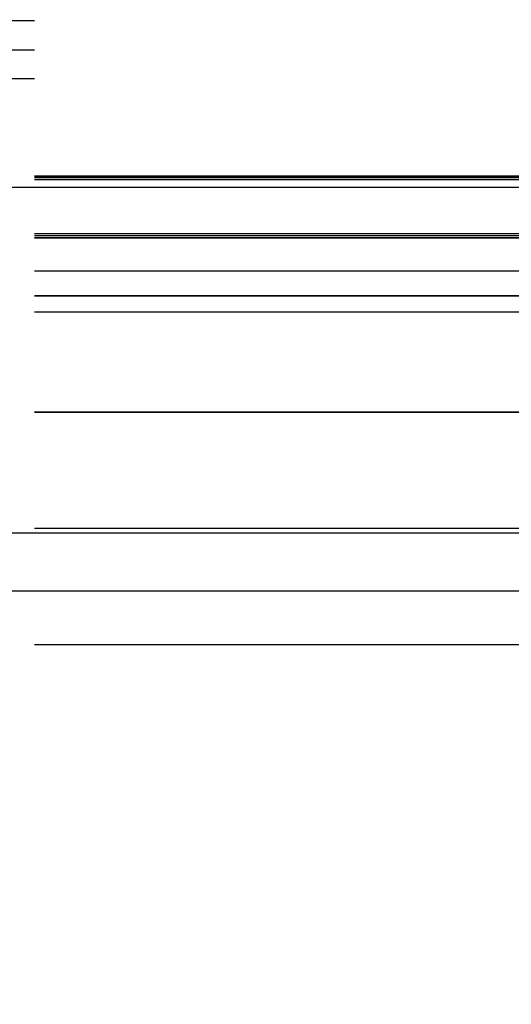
# Model space of a CAD drawing. Header units: millimetres. Extents: x -1030 to 192, y -442 to 180.
# Tile 131 of 256: x -915 to -903, y 68 to 91. Entities that reach past the tile are written whole.
import ezdxf

# ---------------------------------------------------------------- set-up
doc = ezdxf.new("R2010")
doc.units = ezdxf.units.MM
doc.header["$MEASUREMENT"] = 0
doc.layers.add('OVIDIO 120x60x72h', color=7, linetype='Continuous')

msp = doc.modelspace()

# ---------------------------------------------------------------- linework, layer by layer
at = {"layer": 'OVIDIO 120x60x72h', "extrusion": (0.2357022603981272, -0.235702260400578, 0.942809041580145)}
msp.add_lwpolyline([(-581.4171557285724, 999.7376050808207), (-581.4171557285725, 894.3296186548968)], dxfattribs=at)
at = {"layer": 'OVIDIO 120x60x72h', "extrusion": (0.2357022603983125, -0.2357022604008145, 0.9428090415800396)}
msp.add_lwpolyline([(-576.6314473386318, 991.5086551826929), (-576.6314473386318, 886.9682934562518)], dxfattribs=at)
at = {"layer": 'OVIDIO 120x60x72h', "extrusion": (-0.1148807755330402, 0.04567751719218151, 0.9923285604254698)}
for points in [[(236.8512360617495, -743.6970412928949), (236.8512360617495, -850.5528940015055)], [(236.8512360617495, -850.5528940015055), (236.8512360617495, -743.6970412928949)]]:
    msp.add_lwpolyline(points, dxfattribs=at)
at = {"layer": 'OVIDIO 120x60x72h', "extrusion": (-0.1148807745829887, 0.04567751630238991, 0.9923285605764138)}
for points in [[(237.3078705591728, -850.5528959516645), (237.3078705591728, -743.6970431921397)], [(237.3078705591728, -743.6970431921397), (237.3078705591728, -850.5528959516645)]]:
    msp.add_lwpolyline(points, dxfattribs=at)
at = {"layer": 'OVIDIO 120x60x72h', "extrusion": (-0.1148807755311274, 0.04567751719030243, 0.9923285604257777)}
msp.add_lwpolyline([(251.7896848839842, -836.8056980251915), (251.7896848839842, -781.6149590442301)], dxfattribs=at)
at = {"layer": 'OVIDIO 120x60x72h', "extrusion": (-0.1148807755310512, 0.04567751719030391, 0.9923285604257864)}
msp.add_lwpolyline([(251.5613496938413, -836.5889764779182), (251.5613496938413, -782.1844544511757)], dxfattribs=at)
at = {"layer": 'OVIDIO 120x60x72h'}
for points in [[(-935.675458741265, 91.05263368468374), (-914.4382469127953, 91.05263368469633)], [(-935.6754587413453, 90.38181329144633), (-914.4382469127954, 90.38181329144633)], [(-914.4382469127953, 89.71099289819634), (-935.6754587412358, 89.71099289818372)], [(-914.4382469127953, 87.47492492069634), (-879.4380638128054, 87.47492492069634)], [(-879.4380638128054, 87.43020356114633), (-914.4382469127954, 87.43020356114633)], [(-914.4382469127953, 87.38548220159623), (-879.4380638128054, 87.38548220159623)], [(-879.4380638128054, 87.38548220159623), (-914.4382469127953, 87.38548220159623)], [(-928.9382077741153, 87.20659676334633), (-865.6891728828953, 87.20659676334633)], [(-879.4380638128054, 86.13328413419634), (-914.4382469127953, 86.13328413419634)], [(-879.4380638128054, 86.08856277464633), (-914.4382469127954, 86.08856277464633)], [(-879.4380638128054, 86.04384141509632), (-914.4382469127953, 86.04384141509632)], [(-914.4382469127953, 86.04384141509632), (-879.4380638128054, 86.04384141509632)], [(-914.4382469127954, 85.28040005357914), (-879.4380638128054, 85.28040005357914)], [(-879.4380638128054, 84.70220062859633), (-914.4382469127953, 84.70220062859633)], [(-914.4382469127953, 84.70220062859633), (-879.4380638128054, 84.70220062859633)], [(-914.4382469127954, 84.33171675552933), (-879.4380638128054, 84.33171675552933)], [(-879.4380638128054, 82.01891905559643), (-914.4382469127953, 82.01891905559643)], [(-914.4382469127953, 82.01891905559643), (-879.4380638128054, 82.01891905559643)], [(-900.2279121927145, 79.33563748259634), (-914.4382469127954, 79.33563748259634)], [(-928.0101332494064, 79.23604907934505), (-419.1110923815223, 79.2360490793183)], [(-928.0101332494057, 77.89440829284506), (-419.1110923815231, 77.89440829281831)], [(-900.2279121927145, 76.65235590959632), (-914.4382469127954, 76.65235590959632)]]:
    msp.add_lwpolyline(points, dxfattribs=at)
at = {"layer": 'OVIDIO 120x60x72h', "extrusion": (1, 0, 0)}
for points in [[(91.05263368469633, 716.6068939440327), (89.71099289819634, 719.2901755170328)], [(89.71099289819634, 719.2901755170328), (91.05263368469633, 716.6068939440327)], [(91.05263368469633, 716.6068939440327), (87.47492492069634, 714.8180395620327)], [(86.71466180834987, 716.1149589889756), (90.38181329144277, 717.9485347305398)], [(86.13328413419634, 717.5013211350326), (89.71099289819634, 719.2901755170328)], [(89.2190579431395, 715.6901060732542), (87.87741715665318, 718.3733876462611)], [(87.38548220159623, 714.7733182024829), (87.47492492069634, 714.8180395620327)], [(87.47492492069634, 714.8180395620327), (87.38548220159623, 714.7733182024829)], [(86.04384141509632, 717.4565997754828), (87.38548220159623, 714.7733182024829)], [(87.38548220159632, 714.7733182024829), (87.30563087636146, 714.7344942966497), (87.22420860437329, 714.6971275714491), (87.141244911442, 714.661290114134), (87.05677311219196, 714.6270538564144), (86.97083037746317, 714.5944903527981), (86.88345778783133, 714.5636705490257), (86.79470037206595, 714.5346645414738), (86.70460712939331, 714.5075413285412), (86.61323103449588, 714.4823685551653), (86.52062902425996, 714.4592122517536), (86.42686196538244, 714.4381365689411), (86.33199460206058, 714.4192035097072), (86.23609548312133, 714.4024726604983), (86.13923686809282, 714.3880009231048), (86.04149461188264, 714.3758422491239), (85.94294802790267, 714.3660473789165), (85.84367972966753, 714.3586635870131), (85.74377545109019, 714.3537344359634), (85.64332384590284, 714.3512995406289), (85.54241626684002, 714.3513943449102), (85.44114652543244, 714.3540499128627), (85.33961063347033, 714.3592927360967), (85.23790652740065, 714.3671445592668), (85.13613377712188, 714.3776222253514), (85.03439328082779, 714.3907375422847), (84.93278694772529, 714.4064971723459), (84.83141737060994, 714.424902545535), (84.73038749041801, 714.4459497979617), (84.62980025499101, 714.469629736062), (84.52975827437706, 714.495927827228), (84.43036347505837, 714.5248242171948), (84.33171675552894, 714.5562937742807), (84.2339176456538, 714.5903061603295), (84.13706397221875, 714.6268259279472), (84.04125153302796, 714.6658126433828), (83.94657378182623, 714.7072210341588), (83.85312152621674, 714.7510011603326), (83.76098264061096, 714.7970986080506), (83.67024179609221, 714.8454547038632), (83.58098020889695, 714.896006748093), (83.49327540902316, 714.9486882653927), (83.40720103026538, 715.0034292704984), (83.3228266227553, 715.0601565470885), (83.24021748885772, 715.1187939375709), (83.15943454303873, 715.1792626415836), (83.08053419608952, 715.2414815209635), (83.00356826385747, 715.3053674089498), (82.92858390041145, 715.3708354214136), (82.85562355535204, 715.4377992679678), (82.78472495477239, 715.5061715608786), (82.71592110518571, 715.5758641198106), (82.64924031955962, 715.6467882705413), (82.58470626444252, 715.7188551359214), (82.52233802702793, 715.791975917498), (82.46215020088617, 715.8660621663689), (82.40415298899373, 715.941026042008), (82.34835232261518, 716.0167805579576), (82.29474999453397, 716.0932398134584), (82.24334380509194, 716.1703192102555), (82.1941277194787, 716.2479356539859), (82.14709203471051, 716.3260077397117), (82.10222355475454, 716.4044559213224), (82.05950577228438, 716.4832026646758), (82.01891905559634, 716.5621725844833)], [(82.01891905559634, 716.5621725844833), (82.05950577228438, 716.4832026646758), (82.10222355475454, 716.4044559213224), (82.14709203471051, 716.3260077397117), (82.1941277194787, 716.2479356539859), (82.24334380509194, 716.1703192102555), (82.29474999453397, 716.0932398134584), (82.34835232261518, 716.0167805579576), (82.40415298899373, 715.941026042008), (82.46215020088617, 715.8660621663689), (82.52233802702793, 715.791975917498), (82.58470626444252, 715.7188551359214), (82.64924031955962, 715.6467882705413), (82.71592110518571, 715.5758641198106), (82.78472495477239, 715.5061715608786), (82.85562355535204, 715.4377992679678), (82.92858390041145, 715.3708354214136), (83.00356826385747, 715.3053674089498), (83.08053419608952, 715.2414815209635), (83.15943454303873, 715.1792626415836), (83.24021748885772, 715.1187939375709), (83.3228266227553, 715.0601565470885), (83.40720103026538, 715.0034292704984), (83.49327540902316, 714.9486882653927), (83.58098020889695, 714.896006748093), (83.67024179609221, 714.8454547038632), (83.76098264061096, 714.7970986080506), (83.85312152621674, 714.7510011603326), (83.94657378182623, 714.7072210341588), (84.04125153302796, 714.6658126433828), (84.13706397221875, 714.6268259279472), (84.2339176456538, 714.5903061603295), (84.33171675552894, 714.5562937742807), (84.43036347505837, 714.5248242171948), (84.52975827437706, 714.495927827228), (84.62980025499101, 714.469629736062), (84.73038749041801, 714.4459497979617), (84.83141737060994, 714.424902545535), (84.93278694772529, 714.4064971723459), (85.03439328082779, 714.3907375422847), (85.13613377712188, 714.3776222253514), (85.23790652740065, 714.3671445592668), (85.33961063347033, 714.3592927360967), (85.44114652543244, 714.3540499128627), (85.54241626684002, 714.3513943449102), (85.64332384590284, 714.3512995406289), (85.74377545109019, 714.3537344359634), (85.84367972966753, 714.3586635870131), (85.94294802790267, 714.3660473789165), (86.04149461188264, 714.3758422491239), (86.13923686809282, 714.3880009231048), (86.23609548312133, 714.4024726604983), (86.33199460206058, 714.4192035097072), (86.42686196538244, 714.4381365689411), (86.52062902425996, 714.4592122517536), (86.61323103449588, 714.4823685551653), (86.70460712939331, 714.5075413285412), (86.79470037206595, 714.5346645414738), (86.88345778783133, 714.5636705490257), (86.97083037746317, 714.5944903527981), (87.05677311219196, 714.6270538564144), (87.141244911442, 714.661290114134), (87.22420860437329, 714.6971275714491), (87.30563087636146, 714.7344942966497), (87.38548220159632, 714.7733182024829)], [(87.38548220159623, 714.7733182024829), (86.04384141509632, 717.4565997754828)], [(83.3926683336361, 715.012979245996), (86.4910550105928, 716.5621725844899)], [(86.13328413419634, 717.5013211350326), (86.04384141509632, 717.4565997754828)], [(86.04384141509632, 717.4565997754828), (86.13328413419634, 717.5013211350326)], [(84.70220062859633, 717.9038133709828), (84.71234730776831, 717.884070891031), (84.72302675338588, 717.8643842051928), (84.73424387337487, 717.84477215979), (84.74600279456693, 717.8252541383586), (84.75830681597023, 717.805850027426), (84.77115836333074, 717.7865801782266), (84.78455894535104, 717.7674653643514), (84.79850911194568, 717.7485267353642), (84.81300841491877, 717.7297857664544), (84.82805537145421, 717.7112642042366), (84.84364743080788, 717.6929840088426), (84.85978094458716, 717.6749672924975), (84.87645114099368, 717.6572362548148), (84.89365210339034, 717.6398131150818), (84.91137675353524, 717.622720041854), (84.9296168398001, 717.6059790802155), (84.94836293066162, 717.5896120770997), (84.96760441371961, 717.573640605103), (84.98732950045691, 717.558085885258), (85.00752523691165, 717.5429687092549), (85.02817752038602, 717.5283093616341), (85.04927112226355, 717.5141275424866), (85.07078971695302, 717.5004422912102), (85.09271591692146, 717.4872719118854), (85.1150313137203, 717.4746339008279), (85.13771652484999, 717.4625448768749), (85.16075124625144, 717.4510205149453), (85.18411431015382, 717.4400754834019), (85.20778374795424, 717.4297233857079), (85.23173685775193, 717.4199767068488), (85.2559502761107, 717.4108467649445), (85.2804000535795, 717.4023436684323), (85.30506173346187, 717.3944762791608), (85.32991043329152, 717.3872521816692), (85.35492092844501, 717.3806776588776), (85.38006773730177, 717.3747576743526), (85.40532520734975, 717.3694958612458), (85.43066760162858, 717.3648945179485), (85.45606918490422, 717.3609546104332), (85.48150430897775, 717.3576757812), (85.50694749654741, 717.3550563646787), (85.53237352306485, 717.3530934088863), (85.55775749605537, 717.3517827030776), (85.5830749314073, 717.3511188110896), (85.60830182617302, 717.3510951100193), (85.63341472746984, 717.351703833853), (85.65839079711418, 717.3529361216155), (85.68320787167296, 717.3547820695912), (85.70784451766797, 717.3572307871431), (85.7322800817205, 717.3602704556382), (85.75649473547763, 717.3638883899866), (85.78046951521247, 717.368071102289), (85.80418635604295, 717.3728043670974), (85.82762812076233, 717.3780732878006), (85.8507786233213, 717.3838623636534), (85.87362264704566, 717.3901555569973), (85.89614595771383, 717.3969363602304), (85.91833531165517, 717.4041878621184), (85.94017845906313, 717.4118928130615), (85.96166414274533, 717.4200336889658), (85.98278209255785, 717.4285927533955), (86.00352301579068, 717.4375521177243), (86.02387858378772, 717.4468937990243), (86.04384141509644, 717.4565997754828)], [(86.04384141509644, 717.4565997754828), (86.02387858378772, 717.4468937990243), (86.00352301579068, 717.4375521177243), (85.98278209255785, 717.4285927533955), (85.96166414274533, 717.4200336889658), (85.94017845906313, 717.4118928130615), (85.91833531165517, 717.4041878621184), (85.89614595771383, 717.3969363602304), (85.87362264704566, 717.3901555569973), (85.8507786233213, 717.3838623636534), (85.82762812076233, 717.3780732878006), (85.80418635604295, 717.3728043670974), (85.78046951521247, 717.368071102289), (85.75649473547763, 717.3638883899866), (85.7322800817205, 717.3602704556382), (85.70784451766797, 717.3572307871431), (85.68320787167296, 717.3547820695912), (85.65839079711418, 717.3529361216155), (85.63341472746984, 717.351703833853), (85.60830182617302, 717.3510951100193), (85.5830749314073, 717.3511188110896), (85.55775749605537, 717.3517827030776), (85.53237352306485, 717.3530934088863), (85.50694749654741, 717.3550563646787), (85.48150430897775, 717.3576757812), (85.45606918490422, 717.3609546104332), (85.43066760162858, 717.3648945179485), (85.40532520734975, 717.3694958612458), (85.38006773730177, 717.3747576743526), (85.35492092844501, 717.3806776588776), (85.32991043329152, 717.3872521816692), (85.30506173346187, 717.3944762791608), (85.2804000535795, 717.4023436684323), (85.2559502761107, 717.4108467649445), (85.23173685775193, 717.4199767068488), (85.20778374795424, 717.4297233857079), (85.18411431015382, 717.4400754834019), (85.16075124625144, 717.4510205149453), (85.13771652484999, 717.4625448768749), (85.1150313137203, 717.4746339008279), (85.09271591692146, 717.4872719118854), (85.07078971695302, 717.5004422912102), (85.04927112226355, 717.5141275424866), (85.02817752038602, 717.5283093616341), (85.00752523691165, 717.5429687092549), (84.98732950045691, 717.558085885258), (84.96760441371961, 717.573640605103), (84.94836293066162, 717.5896120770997), (84.9296168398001, 717.6059790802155), (84.91137675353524, 717.622720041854), (84.89365210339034, 717.6398131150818), (84.87645114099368, 717.6572362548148), (84.85978094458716, 717.6749672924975), (84.84364743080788, 717.6929840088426), (84.82805537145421, 717.7112642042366), (84.81300841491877, 717.7297857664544), (84.79850911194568, 717.7485267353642), (84.78455894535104, 717.7674653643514), (84.77115836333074, 717.7865801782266), (84.75830681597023, 717.805850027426), (84.74600279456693, 717.8252541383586), (84.73424387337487, 717.84477215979), (84.72302675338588, 717.8643842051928), (84.71234730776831, 717.884070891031), (84.70220062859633, 717.9038133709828)], [(83.80777343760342, 717.4565997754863), (85.35696677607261, 714.3582130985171)], [(82.01891905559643, 716.5621725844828), (84.70220062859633, 717.9038133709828)], [(78.88842388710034, 729.5313668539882), (84.70220062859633, 717.9038133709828)], [(84.70220062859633, 717.9038133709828), (82.01891905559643, 716.5621725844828)], [(84.70220062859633, 717.9038133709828), (78.88842388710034, 729.5313668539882)], [(77.54678310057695, 728.8605464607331), (83.36055984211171, 717.2329929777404)], [(76.20514231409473, 728.1897260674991), (82.01891905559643, 716.5621725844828)], [(82.01891905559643, 716.5621725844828), (76.20514231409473, 728.1897260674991)], [(79.11203068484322, 722.375949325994), (81.7953122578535, 723.7175901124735)], [(76.20514231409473, 728.1897260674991), (78.88842388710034, 729.5313668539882)], [(78.88842388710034, 729.5313668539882), (76.20514231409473, 728.1897260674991)], [(75.4099184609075, 736.4883777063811), (72.7266368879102, 735.1467369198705)], [(69.30578292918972, 745.1019637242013), (70.6376252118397, 745.7678848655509)]]:
    msp.add_lwpolyline(points, dxfattribs=at)
at = {"layer": 'OVIDIO 120x60x72h', "extrusion": (0.003048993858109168, 0.3263938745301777, 0.9452289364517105)}
for points in [[(915.2270701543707, 158.4237833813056), (915.2270173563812, 158.3793887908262), (915.2259653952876, 158.3346075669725), (915.2238883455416, 158.2894687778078), (915.2207611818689, 158.2440031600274), (915.216559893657, 158.1982431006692), (915.2112616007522, 158.1522226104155), (915.204844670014, 158.1059772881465), (915.1972888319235, 158.0595442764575), (915.1885752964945, 158.0129622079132), (915.1786868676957, 157.9662711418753), (915.167608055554, 157.9195124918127), (915.1553251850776, 157.8727289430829), (915.1418265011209, 157.8259643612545), (915.1271022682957, 157.7792636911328), (915.1111448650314, 157.7326728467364), (915.0939488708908, 157.6862385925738), (915.0755111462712, 157.6400084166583), (915.0558309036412, 157.5940303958), (915.0349097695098, 157.5483530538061), (915.0127518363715, 157.5030252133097), (914.9893637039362, 157.4580958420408), (914.964754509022, 157.4136138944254), (914.9389359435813, 157.3696281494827), (914.9119222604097, 157.3261870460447), (914.8837302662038, 157.283338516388), (914.8543793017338, 157.241129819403), (914.8238912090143, 157.1996073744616), (914.792290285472, 157.1588165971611), (914.7596032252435, 157.1188017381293), (914.7258590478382, 157.0796057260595), (914.6910890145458, 157.0412700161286), (914.6553265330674, 157.0038344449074), (914.6186070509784, 156.9673370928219), (914.5809679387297, 156.9318141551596), (914.5424483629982, 156.8972998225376), (914.5030891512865, 156.8638261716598), (914.4629326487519, 156.8314230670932), (914.4220225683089, 156.8001180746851), (914.3804038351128, 156.7699363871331), (914.3381224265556, 156.7409007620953), (914.2952252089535, 156.7130314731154), (914.2517597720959, 156.6863462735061), (914.2077742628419, 156.6608603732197), (914.16331721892, 156.6365864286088), (914.1184374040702, 156.6135345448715), (914.0731836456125, 156.5917122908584), (914.0276046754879, 156.5711247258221), (913.9817489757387, 156.5517744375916), (913.9356646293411, 156.5336615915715), (913.8893991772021, 156.5167839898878), (913.8429994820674, 156.5011371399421), (913.7965115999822, 156.4867143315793), (913.7499806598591, 156.4735067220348), (913.703450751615, 156.4615034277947), (913.656964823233, 156.4506916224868), (913.6105645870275, 156.4410566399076), (913.5642904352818, 156.4325820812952), (913.5181813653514, 156.4252499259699), (913.4722749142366, 156.4190406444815), (913.4266071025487, 156.4139333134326), (913.3812123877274, 156.4099057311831), (913.3361236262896, 156.406934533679), (913.2913720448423, 156.4049953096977), (913.2469872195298, 156.4040627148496)], [(913.2469872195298, 156.4040627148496), (913.2913720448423, 156.4049953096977), (913.3361236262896, 156.406934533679), (913.3812123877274, 156.4099057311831), (913.4266071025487, 156.4139333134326), (913.4722749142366, 156.4190406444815), (913.5181813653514, 156.4252499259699), (913.5642904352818, 156.4325820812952), (913.6105645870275, 156.4410566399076), (913.656964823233, 156.4506916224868), (913.703450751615, 156.4615034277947), (913.7499806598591, 156.4735067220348), (913.7965115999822, 156.4867143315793), (913.8429994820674, 156.5011371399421), (913.8893991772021, 156.5167839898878), (913.9356646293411, 156.5336615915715), (913.9817489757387, 156.5517744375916), (914.0276046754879, 156.5711247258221), (914.0731836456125, 156.5917122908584), (914.1184374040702, 156.6135345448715), (914.16331721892, 156.6365864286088), (914.2077742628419, 156.6608603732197), (914.2517597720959, 156.6863462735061), (914.2952252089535, 156.7130314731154), (914.3381224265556, 156.7409007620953), (914.3804038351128, 156.7699363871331), (914.4220225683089, 156.8001180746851), (914.4629326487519, 156.8314230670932), (914.5030891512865, 156.8638261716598), (914.5424483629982, 156.8972998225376), (914.5809679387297, 156.9318141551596), (914.6186070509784, 156.9673370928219), (914.6553265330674, 157.0038344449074), (914.6910890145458, 157.0412700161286), (914.7258590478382, 157.0796057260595), (914.7596032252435, 157.1188017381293), (914.792290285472, 157.1588165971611), (914.8238912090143, 157.1996073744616), (914.8543793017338, 157.241129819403), (914.8837302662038, 157.283338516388), (914.9119222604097, 157.3261870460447), (914.9389359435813, 157.3696281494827), (914.964754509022, 157.4136138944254), (914.9893637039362, 157.4580958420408), (915.0127518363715, 157.5030252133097), (915.0349097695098, 157.5483530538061), (915.0558309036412, 157.5940303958), (915.0755111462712, 157.6400084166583), (915.0939488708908, 157.6862385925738), (915.1111448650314, 157.7326728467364), (915.1271022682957, 157.7792636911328), (915.1418265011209, 157.8259643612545), (915.1553251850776, 157.8727289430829), (915.167608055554, 157.9195124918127), (915.1786868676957, 157.9662711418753), (915.1885752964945, 158.0129622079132), (915.1972888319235, 158.0595442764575), (915.204844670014, 158.1059772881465), (915.2112616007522, 158.1522226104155), (915.216559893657, 158.1982431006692), (915.2207611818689, 158.2440031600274), (915.2238883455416, 158.2894687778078), (915.2259653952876, 158.3346075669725), (915.2270173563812, 158.3793887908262), (915.2270701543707, 158.4237833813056)]]:
    msp.add_lwpolyline(points, dxfattribs=at)
at = {"layer": 'OVIDIO 120x60x72h', "extrusion": (0.999995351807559, -0.0009951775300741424, -0.002882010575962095)}
for points in [[(89.5366123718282, 713.7553594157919), (89.04701725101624, 712.3375101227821)], [(89.04701725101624, 712.3375101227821), (89.5366123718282, 713.7553594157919)]]:
    msp.add_lwpolyline(points, dxfattribs=at)
at = {"layer": 'OVIDIO 120x60x72h', "extrusion": (-2.568458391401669e-05, 0.9999999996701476, 8.307771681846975e-08)}
for points in [[(912.4396240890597, 716.3882525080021), (881.4397862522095, 716.2879824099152)], [(881.4397862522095, 716.2879824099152), (912.4396240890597, 716.3882525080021)]]:
    msp.add_lwpolyline(points, dxfattribs=at)
at = {"layer": 'OVIDIO 120x60x72h', "extrusion": (0.003048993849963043, 0.3263938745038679, 0.9452289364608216)}
msp.add_lwpolyline([(915.2270701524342, 158.4237833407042), (915.2269388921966, 158.3736695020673), (915.2255485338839, 158.3234868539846), (915.2228943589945, 158.2732827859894), (915.2189740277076, 158.2231050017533), (915.2137876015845, 158.1730013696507), (915.2073375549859, 158.1230197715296), (915.1996287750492, 158.0732079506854), (915.1906685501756, 158.0236133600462), (915.1804665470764, 157.9742830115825), (915.1690347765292, 157.9252633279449), (915.1563875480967, 157.8765999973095), (915.1425414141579, 157.8283378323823), (915.1275151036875, 157.7805206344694), (915.1113294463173, 157.7331910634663), (915.0940072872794, 157.6863905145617), (915.0755733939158, 157.6401590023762), (915.0560543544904, 157.5945350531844), (915.0354784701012, 157.5495556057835), (915.013875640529, 157.5052559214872), (914.991277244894, 157.4616695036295), (914.9677160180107, 157.4188280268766), (914.9432259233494, 157.3767612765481), (914.9178420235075, 157.3354970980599), (914.8916003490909, 157.2950613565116), (914.8645377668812, 157.2554779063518), (914.8366918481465, 157.2167685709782), (914.8081007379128, 157.178953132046), (914.7788030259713, 157.1420493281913), (914.7488376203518, 157.1060728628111), (914.7182436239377, 157.071037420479), (914.6870602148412, 157.0369546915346), (914.6553265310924, 157.0038344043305), (914.6228416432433, 156.9714505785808), (914.5893835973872, 156.9395978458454), (914.5549613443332, 156.9083155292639), (914.5195857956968, 156.8776430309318), (914.4832698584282, 156.8476197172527), (914.4460284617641, 156.8182847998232), (914.4078785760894, 156.7896772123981), (914.36883922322, 156.7618354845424), (914.3289314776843, 156.7347976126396), (914.2881784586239, 156.7086009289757), (914.246605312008, 156.6832819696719), (914.2042391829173, 156.6588763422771), (914.1611091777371, 156.6354185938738), (914.1172463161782, 156.6129420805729), (914.0726834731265, 156.5914788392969), (914.0274553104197, 156.5710594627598), (913.9815981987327, 156.5517129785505), (913.9351501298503, 156.5334667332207), (913.8881506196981, 156.5163462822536), (913.8406406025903, 156.5003752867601), (913.792662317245, 156.4855754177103), (913.7442591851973, 156.4719662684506), (913.695475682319, 156.4595652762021), (913.646357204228, 156.4483876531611), (913.5969499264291, 156.4384463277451), (913.5473006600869, 156.4297518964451), (913.4974567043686, 156.422312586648), (913.4474656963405, 156.4161342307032), (913.3973754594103, 156.4112202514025), (913.3472338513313, 156.4075716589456), (913.2970886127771, 156.4051870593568), (913.2469872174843, 156.4040626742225)], dxfattribs=at)
at = {"layer": 'OVIDIO 120x60x72h', "extrusion": (-2.568458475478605e-05, 0.9999999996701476, 8.307771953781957e-08)}
msp.add_lwpolyline([(881.4420792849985, 715.5790607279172), (912.4419171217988, 715.6793308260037)], dxfattribs=at)
at = {"layer": 'OVIDIO 120x60x72h', "extrusion": (0.003048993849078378, 0.3263938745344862, 0.945228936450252)}
for points in [[(913.2469872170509, 156.4040626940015), (913.2913720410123, 156.4049952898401), (913.336123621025, 156.4069345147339), (913.3812123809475, 156.409905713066), (913.4266070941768, 156.413933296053), (913.4722749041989, 156.4190406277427), (913.5181813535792, 156.4252499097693), (913.5642904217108, 156.4325820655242), (913.6105645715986, 156.4410566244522), (913.6569648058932, 156.4506916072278), (913.7034507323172, 156.4615034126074), (913.7499806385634, 156.47350670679), (913.7965115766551, 156.4867143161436), (913.8429994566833, 156.5011371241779), (913.8893991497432, 156.516783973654), (913.9356645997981, 156.5336615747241), (913.9817489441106, 156.551774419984), (914.0276046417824, 156.5711247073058), (914.0731836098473, 156.5917122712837), (914.1184373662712, 156.6135345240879), (914.1633171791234, 156.6365864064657), (914.2077742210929, 156.6608603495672), (914.2517597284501, 156.6863462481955), (914.2952251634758, 156.713031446), (914.3381223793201, 156.740900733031), (914.380403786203, 156.7699363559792), (914.4220225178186, 156.8001180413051), (914.4629325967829, 156.831423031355), (914.5030890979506, 156.8638261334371), (914.542448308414, 156.8972997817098), (914.5809678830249, 156.9318141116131), (914.6186069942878, 156.9673370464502), (914.6553264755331, 157.0038343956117), (914.6910889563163, 157.0412699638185), (914.7258589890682, 157.0796056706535), (914.7596031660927, 157.118801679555), (914.7922902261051, 157.1588165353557), (914.8238911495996, 157.1996073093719), (914.8543792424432, 157.2411297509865), (914.8837302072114, 157.2833384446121), (914.911922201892, 157.3261869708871), (914.9389358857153, 157.369628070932), (914.9647544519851, 157.4136138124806), (914.9893636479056, 157.4580957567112), (915.0127517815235, 157.5030251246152), (915.0349097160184, 157.5483529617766), (915.0558308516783, 157.5940303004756), (915.0755110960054, 157.6400083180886), (915.0939488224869, 157.6862384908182), (915.1111448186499, 157.732672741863), (915.1271022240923, 157.7792635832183), (915.1418264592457, 157.8259642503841), (915.1553251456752, 157.8727288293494), (915.1676080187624, 157.9195123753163), (915.178686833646, 157.9662710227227), (915.1885752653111, 158.0129620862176), (915.1972888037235, 158.0595441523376), (915.2048446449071, 158.1059771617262), (915.2112615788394, 158.1522224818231), (915.2165598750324, 158.198242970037), (915.2207611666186, 158.2440030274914), (915.2238883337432, 158.2894686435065), (915.2259653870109, 158.3346074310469), (915.2270173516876, 158.3793886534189), (915.2270701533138, 158.4237832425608)], [(915.2270701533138, 158.4237832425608), (915.2270173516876, 158.3793886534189), (915.2259653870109, 158.3346074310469), (915.2238883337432, 158.2894686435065), (915.2207611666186, 158.2440030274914), (915.2165598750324, 158.198242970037), (915.2112615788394, 158.1522224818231), (915.2048446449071, 158.1059771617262), (915.1972888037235, 158.0595441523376), (915.1885752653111, 158.0129620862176), (915.178686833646, 157.9662710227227), (915.1676080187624, 157.9195123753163), (915.1553251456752, 157.8727288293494), (915.1418264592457, 157.8259642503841), (915.1271022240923, 157.7792635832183), (915.1111448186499, 157.732672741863), (915.0939488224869, 157.6862384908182), (915.0755110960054, 157.6400083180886), (915.0558308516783, 157.5940303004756), (915.0349097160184, 157.5483529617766), (915.0127517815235, 157.5030251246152), (914.9893636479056, 157.4580957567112), (914.9647544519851, 157.4136138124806), (914.9389358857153, 157.369628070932), (914.911922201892, 157.3261869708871), (914.8837302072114, 157.2833384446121), (914.8543792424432, 157.2411297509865), (914.8238911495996, 157.1996073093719), (914.7922902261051, 157.1588165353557), (914.7596031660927, 157.118801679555), (914.7258589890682, 157.0796056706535), (914.6910889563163, 157.0412699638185), (914.6553264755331, 157.0038343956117), (914.6186069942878, 156.9673370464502), (914.5809678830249, 156.9318141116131), (914.542448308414, 156.8972997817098), (914.5030890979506, 156.8638261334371), (914.4629325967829, 156.831423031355), (914.4220225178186, 156.8001180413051), (914.380403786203, 156.7699363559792), (914.3381223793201, 156.740900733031), (914.2952251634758, 156.713031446), (914.2517597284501, 156.6863462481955), (914.2077742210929, 156.6608603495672), (914.1633171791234, 156.6365864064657), (914.1184373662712, 156.6135345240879), (914.0731836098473, 156.5917122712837), (914.0276046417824, 156.5711247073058), (913.9817489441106, 156.551774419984), (913.9356645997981, 156.5336615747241), (913.8893991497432, 156.516783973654), (913.8429994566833, 156.5011371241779), (913.7965115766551, 156.4867143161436), (913.7499806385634, 156.47350670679), (913.7034507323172, 156.4615034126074), (913.6569648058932, 156.4506916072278), (913.6105645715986, 156.4410566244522), (913.5642904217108, 156.4325820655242), (913.5181813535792, 156.4252499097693), (913.4722749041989, 156.4190406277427), (913.4266070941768, 156.413933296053), (913.3812123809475, 156.409905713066), (913.336123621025, 156.4069345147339), (913.2913720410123, 156.4049952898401), (913.2469872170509, 156.4040626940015)]]:
    msp.add_lwpolyline(points, dxfattribs=at)
at = {"layer": 'OVIDIO 120x60x72h', "extrusion": (-2.568458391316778e-05, 0.9999999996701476, 8.307771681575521e-08)}
for points in [[(881.444372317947, 714.8701390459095), (912.4442101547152, 714.9704091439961)], [(912.4442101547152, 714.9704091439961), (881.444372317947, 714.8701390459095)]]:
    msp.add_lwpolyline(points, dxfattribs=at)
at = {"layer": 'OVIDIO 120x60x72h', "extrusion": (0.9999953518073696, -0.000995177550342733, -0.002882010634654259)}
msp.add_lwpolyline([(88.49186924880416, 712.5292072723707), (88.98146436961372, 713.9470565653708)], dxfattribs=at)
at = {"layer": 'OVIDIO 120x60x72h', "extrusion": (0.9999953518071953, -0.0009951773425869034, -0.002882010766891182)}
for points in [[(87.64410619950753, 714.4088573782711), (87.1545111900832, 712.991008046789)], [(87.1545111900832, 712.991008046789), (87.64410619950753, 714.4088573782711)]]:
    msp.add_lwpolyline(points, dxfattribs=at)
at = {"layer": 'OVIDIO 120x60x72h', "extrusion": (0.9999994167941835, 0.00102085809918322, -0.0003525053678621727)}
for points in [[(88.08085996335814, 717.2109245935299), (89.48765074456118, 716.7251557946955)], [(89.48765074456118, 716.7251557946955), (88.08085996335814, 717.2109245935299)]]:
    msp.add_lwpolyline(points, dxfattribs=at)
at = {"layer": 'OVIDIO 120x60x72h', "extrusion": (0.9999994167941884, 0.001020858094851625, -0.0003525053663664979)}
msp.add_lwpolyline([(89.24285783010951, 716.0162332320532), (88.08085022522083, 716.4174777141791)], dxfattribs=at)
at = {"layer": 'OVIDIO 120x60x72h', "extrusion": (0.9999994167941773, 0.001020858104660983, -0.0003525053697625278)}
for points in [[(88.9980649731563, 715.3073106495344), (88.08084050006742, 715.6240308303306)], [(88.08084050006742, 715.6240308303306), (88.9980649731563, 715.3073106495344)]]:
    msp.add_lwpolyline(points, dxfattribs=at)
at = {"layer": 'OVIDIO 120x60x72h', "extrusion": (0, 1, 0)}
for points in [[(928.9382077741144, 717.8143706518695), (865.6891728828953, 717.8143706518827)], [(865.6891728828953, 717.8143706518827), (928.9382077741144, 717.8143706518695)], [(865.6891728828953, 717.1435502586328), (928.9382077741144, 717.1435502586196)], [(928.9382077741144, 717.1435502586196), (865.6891728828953, 717.1435502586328)], [(419.1110923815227, 754.1686973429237), (917.4441149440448, 754.1686973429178)], [(917.4441149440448, 754.1686973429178), (419.1110923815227, 754.1686973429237)], [(914.5446374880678, 745.7678848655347), (913.2127952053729, 745.1019637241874)], [(917.4441149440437, 753.4978769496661), (419.1110923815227, 753.4978769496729)], [(419.1110923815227, 753.4978769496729), (917.4441149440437, 753.4978769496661)]]:
    msp.add_lwpolyline(points, dxfattribs=at)
at = {"layer": 'OVIDIO 120x60x72h', "extrusion": (0.9999953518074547, -0.0009951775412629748, -0.002882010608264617)}
msp.add_lwpolyline([(86.45111710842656, 713.233895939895), (86.94071222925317, 714.6517452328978)], dxfattribs=at)
at = {"layer": 'OVIDIO 120x60x72h', "extrusion": (0.003048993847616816, 0.3263938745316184, 0.9452289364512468)}
for points in [[(915.2174543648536, 159.3941027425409), (915.2174816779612, 159.4410689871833), (915.2185079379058, 159.4884436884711), (915.2205590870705, 159.5361960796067), (915.2236601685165, 159.5842936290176), (915.227835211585, 159.6327020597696), (915.2331071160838, 159.6813853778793), (915.2394975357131, 159.7303059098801), (915.2470267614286, 159.779424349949), (915.2557136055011, 159.8286998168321), (915.265575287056, 159.8780899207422), (915.2766273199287, 159.927550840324), (915.2888834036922, 159.9770374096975), (915.3023553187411, 160.0265032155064), (915.3170528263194, 160.0759007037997), (915.3329835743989, 160.1251812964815), (915.3501530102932, 160.1742955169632), (915.3685643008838, 160.2231931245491), (915.3882182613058, 160.2718232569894), (915.4091132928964, 160.3201345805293), (915.4312453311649, 160.3680754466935), (915.4546078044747, 160.4155940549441), (915.4791916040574, 160.4626386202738), (915.5049850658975, 160.5091575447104), (915.5319739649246, 160.555099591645), (915.5601415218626, 160.6004140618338), (915.5894684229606, 160.6450509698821), (915.6199328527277, 160.688961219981), (915.6515105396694, 160.7320967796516), (915.6841748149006, 160.7744108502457), (915.7178966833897, 160.8158580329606), (915.7526449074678, 160.8563944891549), (915.788386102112, 160.8959780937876), (915.8250848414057, 160.9345685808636), (915.8627037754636, 160.9721276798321), (915.9012037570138, 161.00861924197), (915.940543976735, 161.0440093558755), (915.9806821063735, 161.0782664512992), (916.02157444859, 161.1113613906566), (916.0631760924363, 161.1432675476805), (916.1054410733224, 161.1739608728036), (916.1483225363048, 161.203419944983), (916.1917729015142, 161.2316260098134), (916.2357440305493, 161.2585630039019), (916.2801873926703, 161.2842175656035), (916.3250542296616, 161.3085790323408), (916.3702957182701, 161.3316394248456), (916.4158631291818, 161.3533934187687), (916.4617079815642, 161.3738383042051), (916.507782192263, 161.3929739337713), (916.5540382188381, 161.410802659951), (916.6004291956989, 161.4273292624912), (916.6469090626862, 161.442560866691), (916.6934326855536, 161.4565068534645), (916.7399559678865, 161.4691787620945), (916.7864359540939, 161.4805901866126), (916.8328309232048, 161.4907566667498), (916.8791004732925, 161.499695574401), (916.9252055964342, 161.5074259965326), (916.9711087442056, 161.513968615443), (917.0167738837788, 161.5193455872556), (917.062166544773, 161.5235804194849), (917.1072538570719, 161.5266978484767), (917.1520045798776, 161.5287237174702), (917.196389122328, 161.5296848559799)], [(917.196389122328, 161.5296848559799), (917.1520045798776, 161.5287237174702), (917.1072538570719, 161.5266978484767), (917.062166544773, 161.5235804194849), (917.0167738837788, 161.5193455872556), (916.9711087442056, 161.513968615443), (916.9252055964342, 161.5074259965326), (916.8791004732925, 161.499695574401), (916.8328309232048, 161.4907566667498), (916.7864359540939, 161.4805901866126), (916.7399559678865, 161.4691787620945), (916.6934326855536, 161.4565068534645), (916.6469090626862, 161.442560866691), (916.6004291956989, 161.4273292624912), (916.5540382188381, 161.410802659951), (916.507782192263, 161.3929739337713), (916.4617079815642, 161.3738383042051), (916.4158631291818, 161.3533934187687), (916.3702957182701, 161.3316394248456), (916.3250542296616, 161.3085790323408), (916.2801873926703, 161.2842175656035), (916.2357440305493, 161.2585630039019), (916.1917729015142, 161.2316260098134), (916.1483225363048, 161.203419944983), (916.1054410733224, 161.1739608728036), (916.0631760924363, 161.1432675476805), (916.02157444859, 161.1113613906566), (915.9806821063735, 161.0782664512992), (915.940543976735, 161.0440093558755), (915.9012037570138, 161.00861924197), (915.8627037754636, 160.9721276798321), (915.8250848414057, 160.9345685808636), (915.788386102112, 160.8959780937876), (915.7526449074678, 160.8563944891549), (915.7178966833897, 160.8158580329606), (915.6841748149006, 160.7744108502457), (915.6515105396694, 160.7320967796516), (915.6199328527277, 160.688961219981), (915.5894684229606, 160.6450509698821), (915.5601415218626, 160.6004140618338), (915.5319739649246, 160.555099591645), (915.5049850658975, 160.5091575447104), (915.4791916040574, 160.4626386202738), (915.4546078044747, 160.4155940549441), (915.4312453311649, 160.3680754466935), (915.4091132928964, 160.3201345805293), (915.3882182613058, 160.2718232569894), (915.3685643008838, 160.2231931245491), (915.3501530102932, 160.1742955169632), (915.3329835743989, 160.1251812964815), (915.3170528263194, 160.0759007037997), (915.3023553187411, 160.0265032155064), (915.2888834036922, 159.9770374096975), (915.2766273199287, 159.927550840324), (915.265575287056, 159.8780899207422), (915.2557136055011, 159.8286998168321), (915.2470267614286, 159.779424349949), (915.2394975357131, 159.7303059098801), (915.2331071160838, 159.6813853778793), (915.227835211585, 159.6327020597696), (915.2236601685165, 159.5842936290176), (915.2205590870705, 159.5361960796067), (915.2185079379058, 159.4884436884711), (915.2174816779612, 159.4410689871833), (915.2174543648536, 159.3941027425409)]]:
    msp.add_lwpolyline(points, dxfattribs=at)
at = {"layer": 'OVIDIO 120x60x72h', "extrusion": (0.003234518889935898, 1.557009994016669e-05, 0.9999947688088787)}
msp.add_lwpolyline([(-918.7542096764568, 85.13621637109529), (-918.7040996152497, 85.13684551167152), (-918.6539332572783, 85.13873437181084), (-918.6037580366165, 85.14188719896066), (-918.5536216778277, 85.14630585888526), (-918.503572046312, 85.15198981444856), (-918.4536569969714, 85.1589361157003), (-918.4039242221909, 85.16713940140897), (-918.3544211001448, 85.17659191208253), (-918.3051945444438, 85.18728351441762), (-918.2562908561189, 85.19920173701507), (-918.207755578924, 85.21233181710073), (-918.1596333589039, 85.22665675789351), (-918.1119678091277, 85.24215739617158), (-918.0648013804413, 85.2588124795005), (-918.01817523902, 85.2765987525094), (-917.9721291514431, 85.29549105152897), (-917.9267013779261, 85.31546240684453), (-917.8819285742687, 85.3364841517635), (-917.8378457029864, 85.35852603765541), (-917.7944859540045, 85.38155635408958), (-917.7518806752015, 85.40554205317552), (-917.710059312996, 85.43044887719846), (-917.6690493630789, 85.45624148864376), (-917.6288763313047, 85.48288360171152), (-917.589563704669, 85.51033811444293), (-917.5511329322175, 85.53856724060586), (-917.5136034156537, 85.56753264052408), (-917.4769925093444, 85.59719555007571), (-917.4413155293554, 85.62751690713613), (-917.4065857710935, 85.65845747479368), (-917.3728145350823, 85.68997796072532), (-917.3400111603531, 85.72203913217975), (-917.3079516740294, 85.75484415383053), (-917.2764329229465, 85.78861700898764), (-917.2454941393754, 85.82334835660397), (-917.215174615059, 85.85902689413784), (-917.1855135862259, 85.89563932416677), (-917.1565501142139, 85.93317032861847), (-917.1283229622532, 85.97160255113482), (-917.1008704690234, 86.0109165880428), (-917.0742304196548, 86.0510909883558), (-917.0484399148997, 86.09210226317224), (-917.0235352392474, 86.1339249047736), (-916.9995517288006, 86.17653141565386), (-916.9765236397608, 86.21989234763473), (-916.9544840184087, 86.26397635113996), (-916.9334645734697, 86.30875023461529), (-916.9134955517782, 86.35417903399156), (-916.8946056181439, 86.40022609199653), (-916.8768217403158, 86.44685314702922), (-916.8601690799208, 86.49402043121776), (-916.8446708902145, 86.54168677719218), (-916.830348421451, 86.5898097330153), (-916.8172208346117, 86.63834568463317), (-916.8053051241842, 86.68724998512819), (-916.794616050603, 86.73647708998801), (-916.7851660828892, 86.78598069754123), (-916.7769653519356, 86.83571389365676), (-916.7700216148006, 86.88562929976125), (-916.7643402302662, 86.93567922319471), (-916.7599241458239, 86.98581580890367), (-916.7567738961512, 87.03599119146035), (-916.7548876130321, 87.08615764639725), (-916.7542610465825, 87.13626773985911)], dxfattribs=at)
at = {"layer": 'OVIDIO 120x60x72h', "extrusion": (0.003048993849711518, 0.3263938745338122, 0.9452289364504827)}
for points in [[(915.2123219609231, 159.912008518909), (915.2123492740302, 159.9589747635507), (915.2133755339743, 160.0063494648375), (915.2154266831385, 160.0541018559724), (915.2185277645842, 160.1021994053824), (915.2227028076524, 160.1506078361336), (915.2279747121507, 160.1992911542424), (915.2343651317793, 160.2482116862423), (915.2418943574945, 160.2973301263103), (915.2505812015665, 160.3466055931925), (915.260442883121, 160.3959956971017), (915.2714949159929, 160.4454566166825), (915.2837509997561, 160.4949431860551), (915.2972229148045, 160.544408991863), (915.3119204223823, 160.5938064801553), (915.3278511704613, 160.6430870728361), (915.3450206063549, 160.6922012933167), (915.363431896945, 160.7410989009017), (915.3830858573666, 160.7897290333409), (915.4039808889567, 160.8380403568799), (915.4261129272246, 160.885981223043), (915.4494754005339, 160.9334998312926), (915.4740592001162, 160.9805443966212), (915.4998526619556, 161.0270633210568), (915.5268415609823, 161.0730053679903), (915.5550091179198, 161.1183198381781), (915.5843360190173, 161.1629567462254), (915.614800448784, 161.2068669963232), (915.6463781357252, 161.2500025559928), (915.6790424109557, 161.2923166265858), (915.7127642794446, 161.3337638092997), (915.7475125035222, 161.3743002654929), (915.7832536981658, 161.4138838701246), (915.819952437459, 161.4524743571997), (915.8575713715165, 161.4900334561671), (915.8960713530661, 161.526525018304), (915.9354115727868, 161.5619151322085), (915.9755497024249, 161.5961722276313), (916.0164420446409, 161.6292671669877), (916.0580436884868, 161.6611733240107), (916.1003086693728, 161.6918666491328), (916.1431901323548, 161.7213257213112), (916.1866404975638, 161.7495317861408), (916.2306116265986, 161.7764687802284), (916.2750549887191, 161.802123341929), (916.3199218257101, 161.8264848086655), (916.365163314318, 161.8495452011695), (916.4107307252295, 161.8712991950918), (916.4565755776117, 161.8917440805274), (916.50264978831, 161.9108797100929), (916.548905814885, 161.9287084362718), (916.5952967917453, 161.9452350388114), (916.6417766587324, 161.9604666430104), (916.6883002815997, 161.9744126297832), (916.7348235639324, 161.9870845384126), (916.7813035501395, 161.9984959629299), (916.8276985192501, 162.0086624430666), (916.8739680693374, 162.0176013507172), (916.920073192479, 162.0253317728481), (916.9659763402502, 162.031874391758), (917.0116414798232, 162.03725136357), (917.0570341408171, 162.0414861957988), (917.1021214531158, 162.0446036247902), (917.1468721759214, 162.0466294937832), (917.1912567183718, 162.0475906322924)], [(917.1912567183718, 162.0475906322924), (917.1468721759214, 162.0466294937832), (917.1021214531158, 162.0446036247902), (917.0570341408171, 162.0414861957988), (917.0116414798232, 162.03725136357), (916.9659763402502, 162.031874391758), (916.920073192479, 162.0253317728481), (916.8739680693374, 162.0176013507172), (916.8276985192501, 162.0086624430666), (916.7813035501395, 161.9984959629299), (916.7348235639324, 161.9870845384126), (916.6883002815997, 161.9744126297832), (916.6417766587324, 161.9604666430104), (916.5952967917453, 161.9452350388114), (916.548905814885, 161.9287084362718), (916.50264978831, 161.9108797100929), (916.4565755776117, 161.8917440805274), (916.4107307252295, 161.8712991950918), (916.365163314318, 161.8495452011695), (916.3199218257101, 161.8264848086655), (916.2750549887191, 161.802123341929), (916.2306116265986, 161.7764687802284), (916.1866404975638, 161.7495317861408), (916.1431901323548, 161.7213257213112), (916.1003086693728, 161.6918666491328), (916.0580436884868, 161.6611733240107), (916.0164420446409, 161.6292671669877), (915.9755497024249, 161.5961722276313), (915.9354115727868, 161.5619151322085), (915.8960713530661, 161.526525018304), (915.8575713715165, 161.4900334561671), (915.819952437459, 161.4524743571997), (915.7832536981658, 161.4138838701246), (915.7475125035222, 161.3743002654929), (915.7127642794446, 161.3337638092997), (915.6790424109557, 161.2923166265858), (915.6463781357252, 161.2500025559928), (915.614800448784, 161.2068669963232), (915.5843360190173, 161.1629567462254), (915.5550091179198, 161.1183198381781), (915.5268415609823, 161.0730053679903), (915.4998526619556, 161.0270633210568), (915.4740592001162, 160.9805443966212), (915.4494754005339, 160.9334998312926), (915.4261129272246, 160.885981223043), (915.4039808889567, 160.8380403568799), (915.3830858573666, 160.7897290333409), (915.363431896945, 160.7410989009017), (915.3450206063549, 160.6922012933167), (915.3278511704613, 160.6430870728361), (915.3119204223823, 160.5938064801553), (915.2972229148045, 160.544408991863), (915.2837509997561, 160.4949431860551), (915.2714949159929, 160.4454566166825), (915.260442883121, 160.3959956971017), (915.2505812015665, 160.3466055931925), (915.2418943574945, 160.2973301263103), (915.2343651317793, 160.2482116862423), (915.2279747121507, 160.1992911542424), (915.2227028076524, 160.1506078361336), (915.2185277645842, 160.1021994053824), (915.2154266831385, 160.0541018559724), (915.2133755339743, 160.0063494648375), (915.2123492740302, 159.9589747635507), (915.2123219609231, 159.912008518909)]]:
    msp.add_lwpolyline(points, dxfattribs=at)
at = {"layer": 'OVIDIO 120x60x72h', "extrusion": (-5.036185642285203e-08, 0.9999999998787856, -1.557004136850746e-05)}
for points in [[(914.4432980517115, 715.9477467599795), (914.4381651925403, 717.5346388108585)], [(914.4381651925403, 717.5346388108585), (914.4432980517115, 715.9477467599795)]]:
    msp.add_lwpolyline(points, dxfattribs=at)
at = {"layer": 'OVIDIO 120x60x72h', "extrusion": (0, 0.8944271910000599, 0.4472135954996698)}
for points in [[(903.4382469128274, 628.2327155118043), (903.6824022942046, 628.2300055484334), (903.9286295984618, 628.2217793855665), (904.1767675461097, 628.2078960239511), (904.4266457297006, 628.1882195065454), (904.678084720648, 628.1626195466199), (904.930896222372, 628.1309721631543), (905.1848832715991, 628.0931603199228), (905.439840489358, 628.0490745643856), (905.6955543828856, 627.9986136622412), (905.9518036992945, 627.9416852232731), (906.208359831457, 627.8782063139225), (906.464987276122, 627.8081040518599), (906.721444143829, 627.7313161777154), (906.9774827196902, 627.6477915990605), (907.2328500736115, 627.5574909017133), (907.487288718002, 627.4603868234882), (907.740537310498, 627.3564646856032), (907.992331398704, 627.2457227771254), (908.2424042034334, 627.1281726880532), (908.4904874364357, 627.0038395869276), (908.7363121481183, 626.8727624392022), (908.9796096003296, 626.7349941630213), (909.2201121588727, 626.5906017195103), (909.4575542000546, 626.4396661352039), (909.691673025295, 626.2822824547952), (909.9222097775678, 626.1185596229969), (910.1489103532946, 625.94862029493), (910.3715263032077, 625.7726005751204), (910.5898157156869, 625.5906496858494), (910.8035440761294, 625.4029295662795), (911.0124850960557, 625.2096144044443), (911.2164215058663, 625.0108901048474), (911.4151458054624, 624.8069536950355), (911.6084609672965, 624.5980126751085), (911.7961810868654, 624.3842843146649), (911.9781319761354, 624.1659949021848), (912.1541516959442, 623.9433789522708), (912.3240910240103, 623.7166783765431), (912.4878138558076, 623.4861416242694), (912.6451975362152, 623.252022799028), (912.7961331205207, 623.014580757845), (912.9405255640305, 622.774078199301), (913.0782938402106, 622.5307807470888), (913.2093709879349, 622.2849560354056), (913.3337040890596, 622.0368728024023), (913.4512541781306, 621.786799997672), (913.5619960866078, 621.5350059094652), (913.6659182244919, 621.2817573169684), (913.7630223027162, 621.0273186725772), (913.8533230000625, 620.771951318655), (913.9368475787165, 620.515912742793), (914.0136354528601, 620.2594558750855), (914.083737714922, 620.0028284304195), (914.1472166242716, 619.7462722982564), (914.2041450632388, 619.4900229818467), (914.2546059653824, 619.2343090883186), (914.2986917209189, 618.9793518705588), (914.3365035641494, 618.7253648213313), (914.3681509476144, 618.4725533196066), (914.3937509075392, 618.2211143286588), (914.4134274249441, 617.9712361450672), (914.4273107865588, 617.7230981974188), (914.435536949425, 617.476870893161), (914.4382469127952, 617.2327155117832)], [(914.4382469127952, 617.2327155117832), (914.435536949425, 617.476870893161), (914.4273107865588, 617.7230981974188), (914.4134274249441, 617.9712361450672), (914.3937509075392, 618.2211143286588), (914.3681509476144, 618.4725533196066), (914.3365035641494, 618.7253648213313), (914.2986917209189, 618.9793518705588), (914.2546059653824, 619.2343090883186), (914.2041450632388, 619.4900229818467), (914.1472166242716, 619.7462722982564), (914.083737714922, 620.0028284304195), (914.0136354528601, 620.2594558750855), (913.9368475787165, 620.515912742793), (913.8533230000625, 620.771951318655), (913.7630223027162, 621.0273186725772), (913.6659182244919, 621.2817573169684), (913.5619960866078, 621.5350059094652), (913.4512541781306, 621.786799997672), (913.3337040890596, 622.0368728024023), (913.2093709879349, 622.2849560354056), (913.0782938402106, 622.5307807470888), (912.9405255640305, 622.774078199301), (912.7961331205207, 623.014580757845), (912.6451975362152, 623.252022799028), (912.4878138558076, 623.4861416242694), (912.3240910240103, 623.7166783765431), (912.1541516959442, 623.9433789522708), (911.9781319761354, 624.1659949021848), (911.7961810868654, 624.3842843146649), (911.6084609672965, 624.5980126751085), (911.4151458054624, 624.8069536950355), (911.2164215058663, 625.0108901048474), (911.0124850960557, 625.2096144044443), (910.8035440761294, 625.4029295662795), (910.5898157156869, 625.5906496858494), (910.3715263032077, 625.7726005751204), (910.1489103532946, 625.94862029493), (909.9222097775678, 626.1185596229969), (909.691673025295, 626.2822824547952), (909.4575542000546, 626.4396661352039), (909.2201121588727, 626.5906017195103), (908.9796096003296, 626.7349941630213), (908.7363121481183, 626.8727624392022), (908.4904874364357, 627.0038395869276), (908.2424042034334, 627.1281726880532), (907.992331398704, 627.2457227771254), (907.740537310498, 627.3564646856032), (907.487288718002, 627.4603868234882), (907.2328500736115, 627.5574909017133), (906.9774827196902, 627.6477915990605), (906.721444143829, 627.7313161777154), (906.464987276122, 627.8081040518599), (906.208359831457, 627.8782063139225), (905.9518036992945, 627.9416852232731), (905.6955543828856, 627.9986136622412), (905.439840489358, 628.0490745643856), (905.1848832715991, 628.0931603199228), (904.930896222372, 628.1309721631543), (904.678084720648, 628.1626195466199), (904.4266457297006, 628.1882195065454), (904.1767675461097, 628.2078960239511), (903.9286295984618, 628.2217793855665), (903.6824022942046, 628.2300055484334), (903.4382469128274, 628.2327155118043)]]:
    msp.add_lwpolyline(points, dxfattribs=at)
at = {"layer": 'OVIDIO 120x60x72h', "extrusion": (0, 0.8944271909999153, 0.4472135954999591)}
msp.add_lwpolyline([(914.4382469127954, 617.2327155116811), (914.4350667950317, 617.4972008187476), (914.4254734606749, 617.7626709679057), (914.4093951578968, 618.0288977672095), (914.3867707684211, 618.2956479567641), (914.3575502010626, 618.5626838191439), (914.3216947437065, 618.8297638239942), (914.2791773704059, 619.0966433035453), (914.2299830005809, 619.363075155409), (914.1741087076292, 619.6288105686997), (914.1115638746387, 619.8935997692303), (914.0423702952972, 620.1571927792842), (913.9665622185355, 620.4193401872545), (913.8841863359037, 620.6797939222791), (913.7953017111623, 620.9383080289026), (913.6999796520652, 621.194639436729), (913.5983035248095, 621.4485487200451), (913.4903685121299, 621.699800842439), (913.3762813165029, 621.9481658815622), (913.2561598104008, 622.1934197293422), (913.1301326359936, 622.4353447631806), (912.9983387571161, 622.6737304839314), (912.8609269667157, 622.9083741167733), (912.7180553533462, 623.1390811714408), (912.569890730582, 623.3656659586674), (912.4166080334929, 623.5879520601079), (912.2583896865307, 623.8057727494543), (912.0954249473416, 624.0189713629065), (911.9279092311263, 624.2274016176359), (911.7560434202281, 624.430927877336), (911.5800331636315, 624.6294253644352), (911.4000881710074, 624.8227803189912), (911.2164215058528, 625.0108901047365), (911.0283117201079, 625.1945567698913), (910.8349567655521, 625.3745017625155), (910.6364592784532, 625.5505120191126), (910.4329330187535, 625.7223778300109), (910.2245027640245, 625.8898935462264), (910.0113041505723, 626.0528582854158), (909.7934834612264, 626.2110766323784), (909.5711973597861, 626.3643593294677), (909.3446125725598, 626.5125239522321), (909.1139055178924, 626.6553955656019), (908.8792618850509, 626.7928073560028), (908.6408761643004, 626.9246012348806), (908.3989511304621, 627.050628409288), (908.1536972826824, 627.1707499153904), (907.9053322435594, 627.2848371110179), (907.6540801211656, 627.3927721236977), (907.4001708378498, 627.4944482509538), (907.1438394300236, 627.5897703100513), (906.8853253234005, 627.678654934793), (906.6248715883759, 627.7610308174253), (906.3627241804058, 627.8368388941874), (906.0991311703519, 627.9060324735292), (905.8343419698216, 627.96857730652), (905.5686065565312, 628.0244515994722), (905.3021747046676, 628.0736459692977), (905.0352952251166, 628.1161633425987), (904.7682152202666, 628.1520187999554), (904.5011793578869, 628.1812393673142), (904.2344291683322, 628.2038637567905), (903.9682023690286, 628.2199420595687), (903.7027322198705, 628.2295353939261), (903.4382469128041, 628.2327155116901)], dxfattribs=at)
at = {"layer": 'OVIDIO 120x60x72h', "extrusion": (0, 0.8944271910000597, 0.4472135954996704)}
for points in [[(903.4382469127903, 628.2327155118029), (903.682402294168, 628.2300055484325), (903.9286295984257, 628.2217793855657), (904.1767675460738, 628.2078960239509), (904.4266457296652, 628.1882195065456), (904.6780847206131, 628.1626195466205), (904.9308962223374, 628.1309721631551), (905.184883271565, 628.0931603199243), (905.4398404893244, 628.0490745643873), (905.6955543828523, 627.9986136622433), (905.9518036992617, 627.9416852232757), (906.2083598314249, 627.8782063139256), (906.4649872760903, 627.8081040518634), (906.7214441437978, 627.7313161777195), (906.9774827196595, 627.6477915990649), (907.2328500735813, 627.5574909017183), (907.4872887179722, 627.4603868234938), (907.7405373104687, 627.3564646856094), (907.9923313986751, 627.2457227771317), (908.2424042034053, 627.1281726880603), (908.4904874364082, 627.0038395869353), (908.7363121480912, 626.8727624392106), (908.9796096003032, 626.7349941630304), (909.2201121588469, 626.5906017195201), (909.4575542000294, 626.4396661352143), (909.6916730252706, 626.2822824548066), (909.922209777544, 626.118559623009), (910.1489103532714, 625.9486202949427), (910.371526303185, 625.7726005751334), (910.5898157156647, 625.5906496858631), (910.8035440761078, 625.4029295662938), (911.0124850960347, 625.2096144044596), (911.216421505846, 625.0108901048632), (911.4151458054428, 624.8069536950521), (911.6084609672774, 624.5980126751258), (911.7961810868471, 624.3842843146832), (911.9781319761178, 624.1659949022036), (912.1541516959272, 623.9433789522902), (912.324091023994, 623.7166783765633), (912.4878138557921, 623.4861416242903), (912.6451975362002, 623.2520227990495), (912.7961331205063, 623.0145807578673), (912.9405255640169, 622.774078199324), (913.0782938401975, 622.5307807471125), (913.2093709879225, 622.2849560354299), (913.333704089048, 622.0368728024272), (913.4512541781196, 621.7867999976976), (913.5619960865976, 621.5350059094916), (913.6659182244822, 621.2817573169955), (913.763022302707, 621.0273186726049), (913.853323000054, 620.7719513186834), (913.9368475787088, 620.515912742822), (914.013635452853, 620.2594558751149), (914.0837377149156, 620.0028284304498), (914.1472166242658, 619.7462722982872), (914.2041450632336, 619.4900229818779), (914.2546059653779, 619.2343090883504), (914.2986917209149, 618.9793518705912), (914.3365035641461, 618.725364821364), (914.3681509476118, 618.4725533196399), (914.393750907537, 618.2211143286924), (914.4134274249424, 617.9712361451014), (914.4273107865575, 617.7230981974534), (914.4355369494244, 617.4768708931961), (914.4382469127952, 617.2327155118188)], [(914.4382469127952, 617.2327155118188), (914.4355369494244, 617.4768708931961), (914.4273107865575, 617.7230981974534), (914.4134274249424, 617.9712361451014), (914.393750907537, 618.2211143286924), (914.3681509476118, 618.4725533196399), (914.3365035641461, 618.725364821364), (914.2986917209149, 618.9793518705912), (914.2546059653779, 619.2343090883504), (914.2041450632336, 619.4900229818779), (914.1472166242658, 619.7462722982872), (914.0837377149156, 620.0028284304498), (914.013635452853, 620.2594558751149), (913.9368475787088, 620.515912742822), (913.853323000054, 620.7719513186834), (913.763022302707, 621.0273186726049), (913.6659182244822, 621.2817573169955), (913.5619960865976, 621.5350059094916), (913.4512541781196, 621.7867999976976), (913.333704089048, 622.0368728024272), (913.2093709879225, 622.2849560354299), (913.0782938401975, 622.5307807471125), (912.9405255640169, 622.774078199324), (912.7961331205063, 623.0145807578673), (912.6451975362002, 623.2520227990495), (912.4878138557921, 623.4861416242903), (912.324091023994, 623.7166783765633), (912.1541516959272, 623.9433789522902), (911.9781319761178, 624.1659949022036), (911.7961810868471, 624.3842843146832), (911.6084609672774, 624.5980126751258), (911.4151458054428, 624.8069536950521), (911.216421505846, 625.0108901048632), (911.0124850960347, 625.2096144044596), (910.8035440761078, 625.4029295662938), (910.5898157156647, 625.5906496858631), (910.371526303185, 625.7726005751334), (910.1489103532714, 625.9486202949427), (909.922209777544, 626.118559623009), (909.6916730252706, 626.2822824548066), (909.4575542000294, 626.4396661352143), (909.2201121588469, 626.5906017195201), (908.9796096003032, 626.7349941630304), (908.7363121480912, 626.8727624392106), (908.4904874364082, 627.0038395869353), (908.2424042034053, 627.1281726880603), (907.9923313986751, 627.2457227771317), (907.7405373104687, 627.3564646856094), (907.4872887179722, 627.4603868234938), (907.2328500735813, 627.5574909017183), (906.9774827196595, 627.6477915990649), (906.7214441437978, 627.7313161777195), (906.4649872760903, 627.8081040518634), (906.2083598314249, 627.8782063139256), (905.9518036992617, 627.9416852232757), (905.6955543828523, 627.9986136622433), (905.4398404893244, 628.0490745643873), (905.184883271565, 628.0931603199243), (904.9308962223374, 628.1309721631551), (904.6780847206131, 628.1626195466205), (904.4266457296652, 628.1882195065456), (904.1767675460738, 628.2078960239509), (903.9286295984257, 628.2217793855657), (903.682402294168, 628.2300055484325), (903.4382469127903, 628.2327155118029)]]:
    msp.add_lwpolyline(points, dxfattribs=at)

doc.saveas('drawing.dxf')
